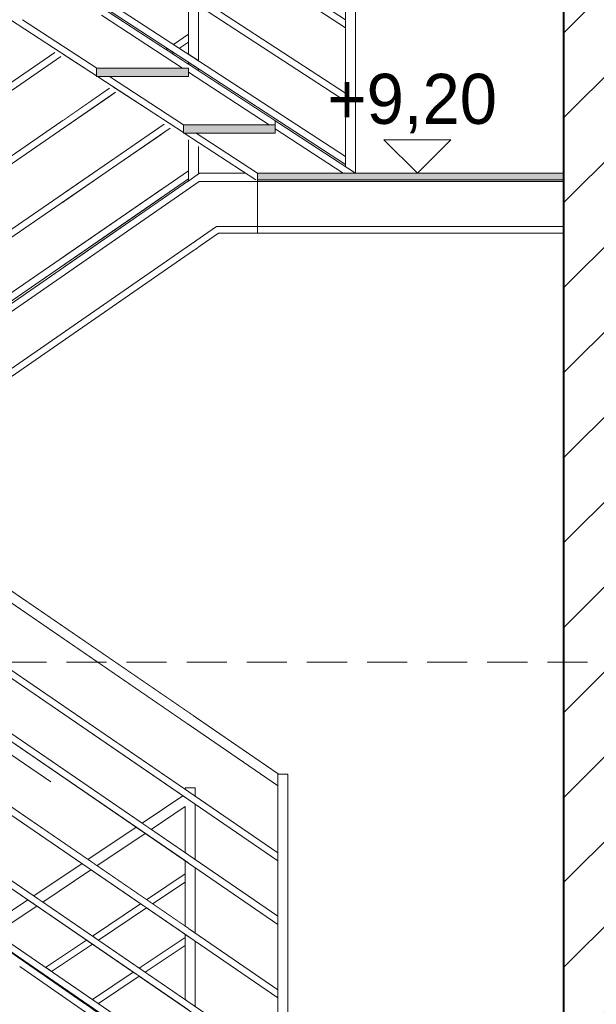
# Model space of a CAD drawing. Header units: millimetres. Extents: x 16408 to 141596, y -21057 to 26364.
# Tile 70 of 115: x 30903 to 32630, y 6712 to 9661. Entities that reach past the tile are written whole.
import ezdxf

# ---------------------------------------------------------------- set-up
doc = ezdxf.new("R2010")
doc.units = ezdxf.units.MM
doc.header["$MEASUREMENT"] = 0
doc.linetypes.add('Przerywana gęsta', pattern=[180, 120, -60])
doc.linetypes.add('Wipeout_Contour', pattern=[1000, 0, -1000])
for name, color, linetype, lineweight in [('0_Nr_pióra__1', 7, 'Continuous', 13), ('0_Nr_pióra__103', 7, 'Continuous', 5), ('0_Nr_pióra__122', 255, 'Continuous', 0), ('inw_schody zewnętrzne_Nr_pióra__1', 7, 'Continuous', 13), ('inw_schody zewnętrzne_Nr_pióra__27', 7, 'Continuous', 40)]:
    doc.layers.add(name, color=color, linetype=linetype, lineweight=lineweight)
doc.layers.add('inw_schody zewnętrzne', color=7, linetype='Continuous')
doc.layers.add('inw_ściany zewnętrzne_Nr_pióra__61', color=7, linetype='Continuous', lineweight=13, true_color=0x6a6a6a)
doc.styles.add('STYL_AUTOMATYCZNY_2', font='txt')
pattern_1 = [(45, (0, 0), (-127.2792, 127.2792), [])]

# ---------------------------------------------------------------- blocks, each defined once
blk = doc.blocks.new('Wymiary_25_1', base_point=(32094.1, 9201.4))
at = {"layer": '0_Nr_pióra__1', "color": 7, "linetype": 'Continuous', "lineweight": 13}
for p, q in [((32094.1, 9201.4), (31994.1, 9301.4)), ((31994.1, 9301.4), (32194.1, 9301.4)), ((32194.1, 9301.4), (32094.1, 9201.4))]:
    blk.add_line(p, q, dxfattribs=at)
at = {"layer": '0_Nr_pióra__1', "color": 7, "lineweight": 13, "insert": (31825.1, 9321.4), "char_height": 150, "attachment_point": 7, "style": 'STYL_AUTOMATYCZNY_2'}
blk.add_mtext('\\A1;{\\pql;\\fCentury Gothic|b0|i0|c238|p34;+9,20}', dxfattribs=at)

msp = doc.modelspace()

# ---------------------------------------------------------------- linework, layer by layer
at = {"layer": '0_Nr_pióra__103', "color": 7, "linetype": 'Continuous', "lineweight": 5}
for p, q in [((31908.5, 9201.4), (31908.5, 10289.5)), ((31676.6, 7369.2), (31676.6, 7401.3)), ((31676.6, 7401.3), (31706.6, 7401.3)), ((31706.6, 7401.3), (31706.6, 7380.7)), ((31706.6, 6292.6), (31706.6, 7380.7)), ((31676.6, 6313.4), (31676.6, 7369.2))]:
    msp.add_line(p, q, dxfattribs=at)

# ---------------------------------------------------------------- wipeouts: each hides what was drawn before it
at = {"color": 254, "linetype": 'Wipeout_Contour', "lineweight": 0, "ltscale": 130758.900378}
msp.add_wipeout([(31423.5, 8971.4), (31438.5, 8971.4), (31438.5, 8996.4), (31423.5, 8996.4)], dxfattribs=at)
at = {"color": 254, "linetype": 'Wipeout_Contour', "lineweight": 0, "ltscale": 158174.344171}
msp.add_wipeout([(30903.5, 6811.4), (30675.7, 6811.4), (30899.6, 6656.4), (31146.3, 6656.4), (30903.5, 6824.5)], dxfattribs=at)
at = {"color": 254, "linetype": 'Wipeout_Contour', "lineweight": 0, "ltscale": 130375.016341}
msp.add_wipeout([(31181.8, 9021.3), (31328.8, 9123), (31328.8, 9365.4), (31181.8, 9461.5)], dxfattribs=at).dxf.layer = 'inw_schody zewnętrzne'
at = {"color": 254, "linetype": 'Wipeout_Contour', "lineweight": 0, "ltscale": 132614.285689}
msp.add_wipeout([(32507.2, 7736.4), (32507.2, 4856.4), (32531.8, 4856.4), (32531.8, 7736.4)], dxfattribs=at).dxf.layer = 'inw_schody zewnętrzne'

# ---------------------------------------------------------------- next in the draw order: wipeouts: each hides what was drawn before it
at = {"color": 254, "linetype": 'Wipeout_Contour', "lineweight": 0, "ltscale": 721303.114637}
msp.add_wipeout([(29603.5, 7748.6), (29603.5, 7724.5), (29846.3, 7556.4), (29863.5, 7556.4), (29863.5, 7544.5), (30106.3, 7376.4), (30123.5, 7376.4), (30123.5, 7364.5), (30366.3, 7196.4), (30383.5, 7196.4), (30383.5, 7184.5), (30626.3, 7016.4), (30643.5, 7016.4), (30643.5, 7004.5), (30886.3, 6836.4), (30903.5, 6836.4), (30903.5, 6824.5), (31146.3, 6656.4), (31163.5, 6656.4), (31163.5, 6644.5), (31406.3, 6476.4), (31423.5, 6476.4), (31423.5, 6488.6)], dxfattribs=at)
at = {"color": 254, "linetype": 'Wipeout_Contour', "lineweight": 0, "ltscale": 135327.248435}
msp.add_wipeout([(32507.2, 10706.4), (32507.2, 7736.4), (32531.8, 7736.4), (32531.8, 10706.4)], dxfattribs=at).dxf.layer = 'inw_schody zewnętrzne'
at = {"color": 254, "linetype": 'Wipeout_Contour', "lineweight": 0, "ltscale": 227452.316711}
msp.add_wipeout([(31031.9, 8917.5), (31181.8, 9021.3), (31181.8, 9461.5), (31136.1, 9491.4), (31133.5, 9491.4), (31133.5, 9493.1), (31031.9, 9559.5)], dxfattribs=at).dxf.layer = 'inw_schody zewnętrzne'

# ---------------------------------------------------------------- next in the draw order: linework, layer by layer
at = {"layer": '0_Nr_pióra__103', "color": 7, "linetype": 'Continuous', "lineweight": 5}
for p, q in [((31428.7, 7335.2), (31428.7, 7360.2)), ((31428.7, 7145.2), (31428.7, 7310.9)), ((31428.7, 6925.2), (31428.7, 7120.9)), ((31428.7, 6705.2), (31428.7, 6900.9))]:
    msp.add_line(p, q, dxfattribs=at)

# ---------------------------------------------------------------- next in the draw order: wipeouts: each hides what was drawn before it
at = {"color": 254, "linetype": 'Wipeout_Contour', "lineweight": 0, "ltscale": 162398.60583}
msp.add_wipeout([(30912.3, 9661.4), (30876.1, 9661.4), (31133.5, 9493.1), (31133.5, 9516.4), (31134, 9516.4)], dxfattribs=at)
at = {"color": 254, "linetype": 'Wipeout_Contour', "lineweight": 0, "ltscale": 127023.831506}
msp.add_wipeout([(30634.2, 7035.7), (31408.5, 6504.8), (31408.5, 6529.1), (30634.2, 7059.9)], dxfattribs=at)
at = {"color": 254, "linetype": 'Wipeout_Contour', "lineweight": 0, "ltscale": 409846.936882}
msp.add_wipeout([(32756.5, 7736.4), (32531.8, 7736.4), (32531.8, 4856.4), (32756.5, 4856.4), (33163.2, 4856.4), (33707.3, 4856.4), (34481, 4856.4), (34590, 4856.4), (34590, 7736.4), (34481, 7736.4), (33707.3, 7736.4), (33163.2, 7736.4)], dxfattribs=at).dxf.layer = 'inw_schody zewnętrzne'

# ---------------------------------------------------------------- next in the draw order: hatches: boundary and pattern name
at = {"layer": 'inw_schody zewnętrzne_Nr_pióra__1', "linetype": 'Continuous', "lineweight": 13}
h = msp.add_hatch(dxfattribs=at)
h.set_pattern_fill('Bloczki_ceramiczne_0001', style=0, pattern_type=2)
h.set_pattern_definition(pattern_1)
h.paths.add_polyline_path([(32756.5, 7736.4), (32531.8, 7736.4), (32531.8, 4856.4), (32756.5, 4856.4), (33163.2, 4856.4), (33707.3, 4856.4), (34481, 4856.4), (34590, 4856.4), (34590, 7736.4), (34481, 7736.4), (33707.3, 7736.4), (33163.2, 7736.4)])

# ---------------------------------------------------------------- next in the draw order: wipeouts: each hides what was drawn before it
at = {"color": 254, "linetype": 'Wipeout_Contour', "lineweight": 0, "ltscale": 162973.202738}
msp.add_wipeout([(31148.5, 9661.4), (30912.3, 9661.4), (31134, 9516.4), (31390.6, 9516.4), (31148.5, 9674.7)], dxfattribs=at)
at = {"color": 254, "linetype": 'Wipeout_Contour', "lineweight": 0, "ltscale": 163394.810559}
msp.add_wipeout([(31172.3, 9491.4), (31136.1, 9491.4), (31393.5, 9323.1), (31393.5, 9346.4), (31394, 9346.4)], dxfattribs=at)
at = {"color": 254, "linetype": 'Wipeout_Contour', "lineweight": 0, "ltscale": 127188.398512}
msp.add_wipeout([(30634.2, 7249.9), (30634.2, 7225.7), (31408.5, 6694.8), (31408.5, 6719.1)], dxfattribs=at)

# ---------------------------------------------------------------- next in the draw order: wipeouts: each hides what was drawn before it
at = {"color": 254, "linetype": 'Wipeout_Contour', "lineweight": 0, "ltscale": 163969.293767}
msp.add_wipeout([(31408.5, 9491.4), (31172.3, 9491.4), (31394, 9346.4), (31650.6, 9346.4), (31408.5, 9504.7)], dxfattribs=at)
at = {"color": 254, "linetype": 'Wipeout_Contour', "lineweight": 0, "ltscale": 131466.393001}
msp.add_wipeout([(31432.3, 9321.4), (31396.1, 9321.4), (31668.5, 9143.3), (31668.5, 9167)], dxfattribs=at)
at = {"color": 254, "linetype": 'Wipeout_Contour', "lineweight": 0, "ltscale": 127384.348688}
msp.add_wipeout([(30634.2, 7469.9), (30634.2, 7445.7), (31408.5, 6914.8), (31408.5, 6939.1)], dxfattribs=at)
at = {"color": 254, "linetype": 'Wipeout_Contour', "lineweight": 0, "ltscale": 128313.548484}
msp.add_wipeout([(31398.7, 6888), (31279.1, 6807.8), (31279.2, 6807.7), (31398.7, 6887.8)], dxfattribs=at)
at = {"color": 254, "linetype": 'Wipeout_Contour', "lineweight": 0, "ltscale": 126847.666105}
msp.add_wipeout([(30981, 6797.9), (30970, 6790.6), (30970.1, 6790.5), (30981.1, 6797.9)], dxfattribs=at)
at = {"color": 254, "linetype": 'Wipeout_Contour', "lineweight": 0, "ltscale": 127691.934061}
msp.add_wipeout([(31139, 6713.8), (31139.1, 6713.8), (31261.3, 6795.7), (31261.2, 6795.8)], dxfattribs=at)
at = {"color": 254, "linetype": 'Wipeout_Contour', "lineweight": 0, "ltscale": 127282.579981}
msp.add_wipeout([(31091.8, 6706.3), (31109.5, 6694.1), (31121.1, 6701.9), (31103.3, 6714)], dxfattribs=at)
at = {"color": 254, "linetype": 'Wipeout_Contour', "lineweight": 0, "ltscale": 417756.74141}
msp.add_wipeout([(32756.5, 10706.4), (32531.8, 10706.4), (32531.8, 7736.4), (32756.5, 7736.4), (33163.2, 7736.4), (33707.3, 7736.4), (34481, 7736.4), (34590, 7736.4), (34590, 10706.4), (34481, 10706.4), (33707.3, 10706.4), (33163.2, 10706.4)], dxfattribs=at).dxf.layer = 'inw_schody zewnętrzne'

# ---------------------------------------------------------------- next in the draw order: hatches: boundary and pattern name
at = {"layer": 'inw_schody zewnętrzne_Nr_pióra__1', "linetype": 'Continuous', "lineweight": 13}
h = msp.add_hatch(dxfattribs=at)
h.set_pattern_fill('Bloczki_ceramiczne_0001', style=0, pattern_type=2)
h.set_pattern_definition(pattern_1)
h.paths.add_polyline_path([(32756.5, 10706.4), (32531.8, 10706.4), (32531.8, 7736.4), (32756.5, 7736.4), (33163.2, 7736.4), (33707.3, 7736.4), (34481, 7736.4), (34590, 7736.4), (34590, 10706.4), (34481, 10706.4), (33707.3, 10706.4), (33163.2, 10706.4)])

# ---------------------------------------------------------------- next in the draw order: linework, layer by layer
at = {"layer": '0_Nr_pióra__103', "color": 7, "linetype": 'Continuous', "lineweight": 5}
for p, q in [((31492.4, 9041.4), (32531.8, 9041.4)), ((31498.3, 9021.4), (32531.8, 9021.4)), ((31100.6, 6712.2), (31103.3, 6714))]:
    msp.add_line(p, q, dxfattribs=at)
at = {"layer": 'inw_schody zewnętrzne_Nr_pióra__27', "color": 7, "linetype": 'Continuous', "lineweight": 40}
for p, q in [((32531.8, 10706.4), (32531.8, 7736.4)), ((32531.8, 7736.4), (32531.8, 4856.4))]:
    msp.add_line(p, q, dxfattribs=at)

# ---------------------------------------------------------------- next in the draw order: wipeouts: each hides what was drawn before it
at = {"color": 254, "linetype": 'Wipeout_Contour', "lineweight": 0, "ltscale": 838691.027785}
msp.add_wipeout([(29588.5, 10694.7), (29830.6, 10536.4), (29848.5, 10536.4), (29848.5, 10524.7), (30090.6, 10366.4), (30108.5, 10366.4), (30108.5, 10354.7), (30350.6, 10196.4), (30368.5, 10196.4), (30368.5, 10184.7), (30610.6, 10026.4), (30628.5, 10026.4), (30628.5, 10014.7), (30870.6, 9856.4), (30888.5, 9856.4), (30888.5, 9844.7), (31130.6, 9686.4), (31148.5, 9686.4), (31148.5, 9674.7), (31390.6, 9516.4), (31408.5, 9516.4), (31408.5, 9504.7), (31650.6, 9346.4), (31668.5, 9346.4), (31668.5, 9358.4), (29588.5, 10718.4)], dxfattribs=at)
at = {"color": 254, "linetype": 'Wipeout_Contour', "lineweight": 0, "ltscale": 98765.376776}
msp.add_wipeout([(31668.5, 9321.4), (31432.3, 9321.4), (31668.5, 9167)], dxfattribs=at)
at = {"color": 254, "linetype": 'Wipeout_Contour', "lineweight": 0, "ltscale": 128859.861251}
msp.add_wipeout([(30518.7, 8571.4), (31408.5, 9184.2), (31408.5, 9208.5), (30518.7, 8595.7)], dxfattribs=at)
at = {"color": 254, "linetype": 'Wipeout_Contour', "lineweight": 0, "ltscale": 127354.745601}
msp.add_wipeout([(30972.3, 7018.1), (30972.5, 7018), (31116.9, 7114.8), (31116.7, 7114.9)], dxfattribs=at)
at = {"color": 254, "linetype": 'Wipeout_Contour', "lineweight": 0, "ltscale": 128527.591725}
msp.add_wipeout([(31301.2, 7012.6), (31301.3, 7012.5), (31398.7, 7077.8), (31398.7, 7078)], dxfattribs=at)
at = {"color": 254, "linetype": 'Wipeout_Contour', "lineweight": 0, "ltscale": 126675.358642}
msp.add_wipeout([(30954.4, 7006.1), (30832.2, 6924.2), (30832.4, 6924.1), (30954.6, 7006)], dxfattribs=at)
at = {"color": 254, "linetype": 'Wipeout_Contour', "lineweight": 0, "ltscale": 126818.123111}
msp.add_wipeout([(30952.3, 6802.8), (30970, 6790.6), (30981, 6797.9), (30963.2, 6810.1)], dxfattribs=at)
at = {"color": 254, "linetype": 'Wipeout_Contour', "lineweight": 0, "ltscale": 127662.203128}
msp.add_wipeout([(31121.2, 6726), (31139, 6713.8), (31261.2, 6795.8), (31243.5, 6808)], dxfattribs=at)

# ---------------------------------------------------------------- next in the draw order: hatches: boundary and pattern name
at = {"layer": '0_Nr_pióra__1', "linetype": 'Continuous', "lineweight": 0, "true_color": 0x000000}
for points in [[(31408.5, 9491.4), (31408.5, 9516.4), (31133.5, 9516.4), (31133.5, 9491.4)], [(31668.5, 9321.4), (31668.5, 9346.4), (31393.5, 9346.4), (31393.5, 9321.4)], [(32531.8, 9176.4), (32531.8, 9201.4), (31615.8, 9201.4), (31615.8, 9176.4)]]:
    msp.add_hatch(color=18, dxfattribs=at).paths.add_polyline_path(points)
at = {"layer": '0_Nr_pióra__122', "linetype": 'Continuous', "lineweight": 0, "true_color": 0xffffff}
msp.add_hatch(color=7, dxfattribs=at).paths.add_polyline_path([(32531.8, 9181.4), (32531.8, 9201.4), (31615.8, 9201.4), (31615.8, 9181.4)])

# ---------------------------------------------------------------- next in the draw order: linework, layer by layer
at = {"layer": '0_Nr_pióra__1', "color": 7, "linetype": 'Continuous', "lineweight": 13, "flags": 128}
for points in [[(32531.8, 9181.4), (32531.8, 9201.4), (31615.8, 9201.4), (31615.8, 9181.4)], [(32531.8, 9176.4), (32531.8, 9201.4), (31615.8, 9201.4), (31615.8, 9176.4)]]:
    msp.add_lwpolyline(points, close=True, dxfattribs=at)
at = {"layer": '0_Nr_pióra__103', "color": 7, "linetype": 'Continuous', "lineweight": 5}
for p, q in [((31615.8, 9201.4), (31615.8, 9021.4)), ((30961.1, 6808.7), (30963.2, 6810.1))]:
    msp.add_line(p, q, dxfattribs=at)

# ---------------------------------------------------------------- next in the draw order: wipeouts: each hides what was drawn before it
at = {"color": 254, "linetype": 'Wipeout_Contour', "lineweight": 0, "ltscale": 126631.173723}
msp.add_wipeout([(30805.6, 6942.4), (30832.2, 6924.2), (30954.4, 7006.1), (30927.8, 7024.4)], dxfattribs=at)
at = {"color": 254, "linetype": 'Wipeout_Contour', "lineweight": 0, "ltscale": 128303.749822}
msp.add_wipeout([(31398.7, 6912), (31261.3, 6819.9), (31279.1, 6807.8), (31398.7, 6888)], dxfattribs=at)
at = {"color": 254, "linetype": 'Wipeout_Contour', "lineweight": 0, "ltscale": 127226.396198}
msp.add_wipeout([(31121.1, 6891.9), (30998.8, 6809.9), (30999, 6809.8), (31121.2, 6891.8)], dxfattribs=at)

# ---------------------------------------------------------------- next in the draw order: linework, layer by layer
at = {"layer": '0_Nr_pióra__103', "color": 7, "linetype": 'Continuous', "lineweight": 5}
for p, q in [((30805.6, 6942.4), (30927.8, 7024.4)), ((31139.1, 6713.8), (31261.3, 6795.7))]:
    msp.add_line(p, q, dxfattribs=at)

# ---------------------------------------------------------------- next in the draw order: wipeouts: each hides what was drawn before it
at = {"color": 254, "linetype": 'Wipeout_Contour', "lineweight": 0, "ltscale": 131398.202767}
msp.add_wipeout([(30990.2, 9831.2), (30990.2, 9807.3), (31878.6, 9227.3), (31878.6, 9251.2)], dxfattribs=at)
at = {"color": 254, "linetype": 'Wipeout_Contour', "lineweight": 0, "ltscale": 127904.559669}
msp.add_wipeout([(31283.3, 7000.6), (31139, 6903.8), (31139.1, 6903.8), (31283.4, 7000.5)], dxfattribs=at)
at = {"color": 254, "linetype": 'Wipeout_Contour', "lineweight": 0, "ltscale": 127196.788186}
msp.add_wipeout([(30981.1, 6822.1), (30998.8, 6809.9), (31121.1, 6891.9), (31103.3, 6904)], dxfattribs=at)
at = {"color": 254, "linetype": 'Wipeout_Contour', "lineweight": 0, "ltscale": 128543.368686}
msp.add_wipeout([(31398.7, 6921.5), (31398.7, 6725.7), (31408.5, 6719.1), (31408.5, 6914.8)], dxfattribs=at)

# ---------------------------------------------------------------- next in the draw order: linework, layer by layer
at = {"layer": '0_Nr_pióra__103', "color": 7, "linetype": 'Continuous', "lineweight": 5}
for p, q in [((31668.5, 9358.4), (31668.5, 9346.4)), ((31393.5, 9346.4), (31393.5, 9321.4)), ((31668.5, 9346.4), (31393.5, 9346.4)), ((31668.5, 9346.4), (31668.5, 9321.4)), ((31872.3, 9201.4), (31668.5, 9334.7)), ((31668.5, 9321.4), (31393.5, 9321.4)), ((30981.1, 6822.1), (31103.3, 6904)), ((31398.7, 6725.7), (31398.7, 6921.5)), ((31279.2, 6807.7), (31398.7, 6887.8)), ((31146.3, 6656.4), (30903.5, 6824.5)), ((30978.9, 6796.4), (30981.1, 6797.9)), ((31121.2, 6726), (31243.5, 6808))]:
    msp.add_line(p, q, dxfattribs=at)

# ---------------------------------------------------------------- next in the draw order: wipeouts: each hides what was drawn before it
at = {"color": 254, "linetype": 'Wipeout_Contour', "lineweight": 0, "ltscale": 131620.771917}
msp.add_wipeout([(30990.2, 10021.2), (30990.2, 9997.3), (31878.6, 9417.3), (31878.6, 9441.2)], dxfattribs=at)
at = {"color": 254, "linetype": 'Wipeout_Contour', "lineweight": 0, "ltscale": 128925.432636}
msp.add_wipeout([(30518.7, 8761.4), (31354.3, 9336.8), (31336.2, 9348.7), (30518.7, 8785.7)], dxfattribs=at)
at = {"color": 254, "linetype": 'Wipeout_Contour', "lineweight": 0, "ltscale": 131008.848196}
msp.add_wipeout([(31408.5, 9166.3), (31438.5, 9187), (31438.5, 9281.8), (31408.5, 9301.4)], dxfattribs=at)

# ---------------------------------------------------------------- next in the draw order: linework, layer by layer
at = {"layer": '0_Nr_pióra__103', "color": 7, "linetype": 'Continuous', "lineweight": 5}
for p, q in [((31133.5, 9516.4), (31133.5, 9491.4)), ((31610.2, 9181.4), (31396.1, 9321.4)), ((31408.5, 9178.2), (31408.5, 9301.4)), ((31615.8, 9201.4), (31432.3, 9321.4)), ((31438.5, 9199), (31438.5, 9281.8)), ((31579.6, 9201.4), (31440.7, 9201.4)), ((31615.8, 9176.4), (31440.7, 9176.4))]:
    msp.add_line(p, q, dxfattribs=at)

# ---------------------------------------------------------------- next in the draw order: block references
at = {"color": 7, "linetype": 'Continuous', "lineweight": 13}
msp.add_blockref('Wymiary_25_1', (32094.1, 9201.4), dxfattribs=at)

# ---------------------------------------------------------------- next in the draw order: wipeouts: each hides what was drawn before it
at = {"color": 254, "linetype": 'Wipeout_Contour', "lineweight": 0, "ltscale": 131883.485271}
msp.add_wipeout([(30990.2, 10217.3), (31878.6, 9637.3), (31878.6, 9661.2), (30990.2, 10241.2)], dxfattribs=at)
at = {"color": 254, "linetype": 'Wipeout_Contour', "lineweight": 0, "ltscale": 131099.380193}
msp.add_wipeout([(31332.5, 9566.1), (31350.6, 9554.3), (31363.8, 9563.4), (31345.7, 9575.2)], dxfattribs=at)
at = {"color": 254, "linetype": 'Wipeout_Contour', "lineweight": 0, "ltscale": 131330.486287}
msp.add_wipeout([(31408.5, 9516.4), (31438.5, 9496.8), (31438.5, 9514.6), (31408.5, 9534.2)], dxfattribs=at)
at = {"color": 254, "linetype": 'Wipeout_Contour', "lineweight": 0, "ltscale": 128796.22146}
msp.add_wipeout([(31172.3, 9455.8), (30518.7, 9005.7), (30518.7, 8981.4), (31190.4, 9444)], dxfattribs=at)
at = {"color": 254, "linetype": 'Wipeout_Contour', "lineweight": 0, "ltscale": 126419.735266}
msp.add_wipeout([(31423.5, 7576.6), (29618.5, 8814.2), (29618.5, 8777.8), (31406.5, 7551.9)], dxfattribs=at)

# ---------------------------------------------------------------- next in the draw order: linework, layer by layer
at = {"layer": '0_Nr_pióra__103', "color": 7, "linetype": 'Continuous', "lineweight": 5}
for p, q in [((31878.5, 9221), (31878.5, 10276.3)), ((31341.4, 9572.2), (31345.7, 9575.2)), ((31408.5, 9516.4), (31133.5, 9516.4)), ((31408.5, 9516.4), (31408.5, 9491.4)), ((31650.6, 9346.4), (31408.5, 9504.7)), ((31438.5, 9508.8), (31438.5, 9514.6)), ((31408.5, 9491.4), (31133.5, 9491.4)), ((31393.5, 9323.1), (31136.1, 9491.4)), ((31394, 9346.4), (31172.3, 9491.4)), ((29618.5, 7914.9), (31440.7, 9176.4)), ((30518.7, 8571.4), (31408.5, 9184.2))]:
    msp.add_line(p, q, dxfattribs=at)

# ---------------------------------------------------------------- next in the draw order: wipeouts: each hides what was drawn before it
at = {"color": 254, "linetype": 'Wipeout_Contour', "lineweight": 0, "ltscale": 131295.131538}
msp.add_wipeout([(31408.5, 9618.5), (31363.5, 9587.5), (31381.6, 9575.7), (31408.5, 9594.2)], dxfattribs=at)
at = {"color": 254, "linetype": 'Wipeout_Contour', "lineweight": 0, "ltscale": 128671.196301}
msp.add_wipeout([(30518.7, 9201.4), (31026.5, 9551.1), (31008.4, 9562.9), (30518.7, 9225.7)], dxfattribs=at)
at = {"color": 254, "linetype": 'Wipeout_Contour', "lineweight": 0, "ltscale": 127586.067328}
msp.add_wipeout([(30634.2, 7689.9), (30634.2, 7665.7), (31408.5, 7134.8), (31408.5, 7159.1)], dxfattribs=at)

# ---------------------------------------------------------------- next in the draw order: linework, layer by layer
at = {"layer": '0_Nr_pióra__103', "color": 7, "linetype": 'Continuous', "lineweight": 5}
for p, q in [((31133.5, 9493.1), (30876.1, 9661.4)), ((31134, 9516.4), (30912.3, 9661.4)), ((31390.6, 9516.4), (31148.5, 9674.7)), ((30518.7, 9225.7), (31008.4, 9562.9)), ((31359.5, 9560.4), (31363.8, 9563.4)), ((30518.7, 9201.4), (31026.5, 9551.1)), ((30518.7, 9005.7), (31172.3, 9455.8)), ((30518.7, 8981.4), (31190.4, 9444)), ((30518.7, 8785.7), (31336.2, 9348.7)), ((30518.7, 8761.4), (31354.3, 9336.8)), ((30518.7, 8595.7), (31408.5, 9208.5)), ((29618.5, 7939), (31442, 9201.4))]:
    msp.add_line(p, q, dxfattribs=at)

# ---------------------------------------------------------------- next in the draw order: wipeouts: each hides what was drawn before it
at = {"color": 254, "linetype": 'Wipeout_Contour', "lineweight": 0, "ltscale": 131465.907515}
msp.add_wipeout([(31408.5, 9724.2), (31408.5, 9558.1), (31438.5, 9538.5), (31438.5, 9704.6)], dxfattribs=at)
at = {"color": 254, "linetype": 'Wipeout_Contour', "lineweight": 0, "ltscale": 127764.8999}
msp.add_wipeout([(30634.2, 7879.9), (30634.2, 7855.7), (31408.5, 7324.8), (31408.5, 7349.1)], dxfattribs=at)
at = {"color": 254, "linetype": 'Wipeout_Contour', "lineweight": 0, "ltscale": 128718.921765}
msp.add_wipeout([(31296.8, 7235.6), (31297, 7235.5), (31398.7, 7303.7), (31398.7, 7303.9)], dxfattribs=at)
at = {"color": 254, "linetype": 'Wipeout_Contour', "lineweight": 0, "ltscale": 128084.420029}
msp.add_wipeout([(31278.9, 7223.6), (31134.6, 7126.9), (31134.7, 7126.7), (31279.1, 7223.5)], dxfattribs=at)
at = {"color": 254, "linetype": 'Wipeout_Contour', "lineweight": 0, "ltscale": 127310.658899}
msp.add_wipeout([(30945.7, 7036.4), (30972.3, 7018.1), (31116.7, 7114.9), (31090.1, 7133.1)], dxfattribs=at)

# ---------------------------------------------------------------- next in the draw order: linework, layer by layer
at = {"layer": '0_Nr_pióra__1', "color": 7, "linetype": 'Continuous', "lineweight": 13}
msp.add_line((30996.2, 7378), (30207.3, 7918.9), dxfattribs=at)
at = {"layer": '0_Nr_pióra__103', "color": 7, "linetype": 'Continuous', "lineweight": 5}
for p, q in [((31908.5, 9201.4), (29588.5, 10718.4)), ((31878.6, 9661.2), (30990.2, 10241.2)), ((31878.6, 9637.3), (30990.2, 10217.3)), ((31878.6, 9441.2), (30990.2, 10021.2)), ((31878.6, 9417.3), (30990.2, 9997.3)), ((31878.6, 9251.2), (30990.2, 9831.2)), ((31878.6, 9227.3), (30990.2, 9807.3)), ((31408.5, 9558.1), (31408.5, 9724.2)), ((31438.5, 9538.5), (31438.5, 9704.6)), ((31363.5, 9587.5), (31408.5, 9618.5)), ((31381.6, 9575.7), (31408.5, 9594.2)), ((31408.5, 9528.4), (31408.5, 9534.2)), ((29627.3, 7750.3), (31492.4, 9041.4)), ((29644.8, 7738.3), (31498.3, 9021.4)), ((31677.4, 7402.5), (29618.5, 8814.2)), ((31675.5, 7367.5), (29618.5, 8777.8)), ((31428.7, 7360.2), (31398.7, 7360.2)), ((31398.7, 7360.2), (31398.7, 7355.7)), ((30945.7, 7036.4), (31090.1, 7133.1)), ((30832.4, 6924.1), (30954.6, 7006))]:
    msp.add_line(p, q, dxfattribs=at)
at = {"layer": 'inw_ściany zewnętrzne_Nr_pióra__61', "color": 251, "linetype": 'Przerywana gęsta', "lineweight": 13, "true_color": 0x6a6a6a, "flags": 128}
msp.add_lwpolyline([(29603.5, 7736.6), (38941.5, 7736.6)], dxfattribs=at)

# ---------------------------------------------------------------- next in the draw order: wipeouts: each hides what was drawn before it
at = {"color": 254, "linetype": 'Wipeout_Contour', "lineweight": 0, "ltscale": 128040.437706}
msp.add_wipeout([(31252.3, 7241.9), (31107.9, 7145.1), (31134.6, 7126.9), (31278.9, 7223.6)], dxfattribs=at)
at = {"color": 254, "linetype": 'Wipeout_Contour', "lineweight": 0, "ltscale": 127875.01738}
msp.add_wipeout([(31121.2, 6916), (31139, 6903.8), (31283.3, 7000.6), (31265.6, 7012.8)], dxfattribs=at)

# ---------------------------------------------------------------- next in the draw order: linework, layer by layer
at = {"layer": '0_Nr_pióra__103', "color": 7, "linetype": 'Continuous', "lineweight": 5}
for p, q in [((31107.9, 7145.1), (31252.3, 7241.9)), ((30972.5, 7018), (31116.9, 7114.8)), ((31121.2, 6916), (31265.6, 7012.8)), ((31261.3, 6819.9), (31398.7, 6912)), ((30999, 6809.8), (31121.2, 6891.8))]:
    msp.add_line(p, q, dxfattribs=at)

# ---------------------------------------------------------------- next in the draw order: wipeouts: each hides what was drawn before it
at = {"color": 254, "linetype": 'Wipeout_Contour', "lineweight": 0, "ltscale": 160959.875747}
msp.add_wipeout([(31270.2, 7253.9), (31296.8, 7235.6), (31408.5, 7310.5), (31408.5, 7324.8), (31392.4, 7335.8)], dxfattribs=at)
at = {"color": 254, "linetype": 'Wipeout_Contour', "lineweight": 0, "ltscale": 128517.99726}
msp.add_wipeout([(31398.7, 7102), (31283.5, 7024.8), (31301.2, 7012.6), (31398.7, 7078)], dxfattribs=at)

# ---------------------------------------------------------------- next in the draw order: linework, layer by layer
at = {"layer": '0_Nr_pióra__103', "color": 7, "linetype": 'Continuous', "lineweight": 5}
for p, q in [((31134.7, 7126.7), (31279.1, 7223.5)), ((31139.1, 6903.8), (31283.4, 7000.5))]:
    msp.add_line(p, q, dxfattribs=at)

# ---------------------------------------------------------------- next in the draw order: wipeouts: each hides what was drawn before it
at = {"color": 254, "linetype": 'Wipeout_Contour', "lineweight": 0, "ltscale": 128905.19546}
msp.add_wipeout([(31408.5, 7310.5), (31398.7, 7303.9), (31398.7, 7165.7), (31408.5, 7159.1)], dxfattribs=at)
at = {"color": 254, "linetype": 'Wipeout_Contour', "lineweight": 0, "ltscale": 128733.003896}
msp.add_wipeout([(31398.7, 7141.5), (31398.7, 6945.7), (31408.5, 6939.1), (31408.5, 7134.8)], dxfattribs=at)

# ---------------------------------------------------------------- next in the draw order: linework, layer by layer
at = {"layer": '0_Nr_pióra__103', "color": 7, "linetype": 'Continuous', "lineweight": 5}
for p, q in [((31676.6, 7165.2), (30634.2, 7879.9)), ((31676.6, 7141), (30634.2, 7855.7)), ((31706.6, 6292.6), (29621.1, 7736.4)), ((31676.6, 6975.2), (30634.2, 7689.9)), ((31676.6, 6951), (30634.2, 7665.7)), ((31676.6, 6755.2), (30634.2, 7469.9)), ((31676.6, 6731), (30634.2, 7445.7)), ((31270.2, 7253.9), (31392.4, 7335.8)), ((31297, 7235.5), (31398.7, 7303.7)), ((31398.7, 7165.7), (31398.7, 7303.9)), ((31676.6, 6535.2), (30634.2, 7249.9)), ((31676.6, 6511), (30634.2, 7225.7)), ((31398.7, 6945.7), (31398.7, 7141.5)), ((31283.5, 7024.8), (31398.7, 7102)), ((31676.6, 6345.2), (30634.2, 7059.9)), ((31301.3, 7012.5), (31398.7, 7077.8)), ((31680.2, 6318.5), (30634.2, 7035.7))]:
    msp.add_line(p, q, dxfattribs=at)

doc.saveas('drawing.dxf')
